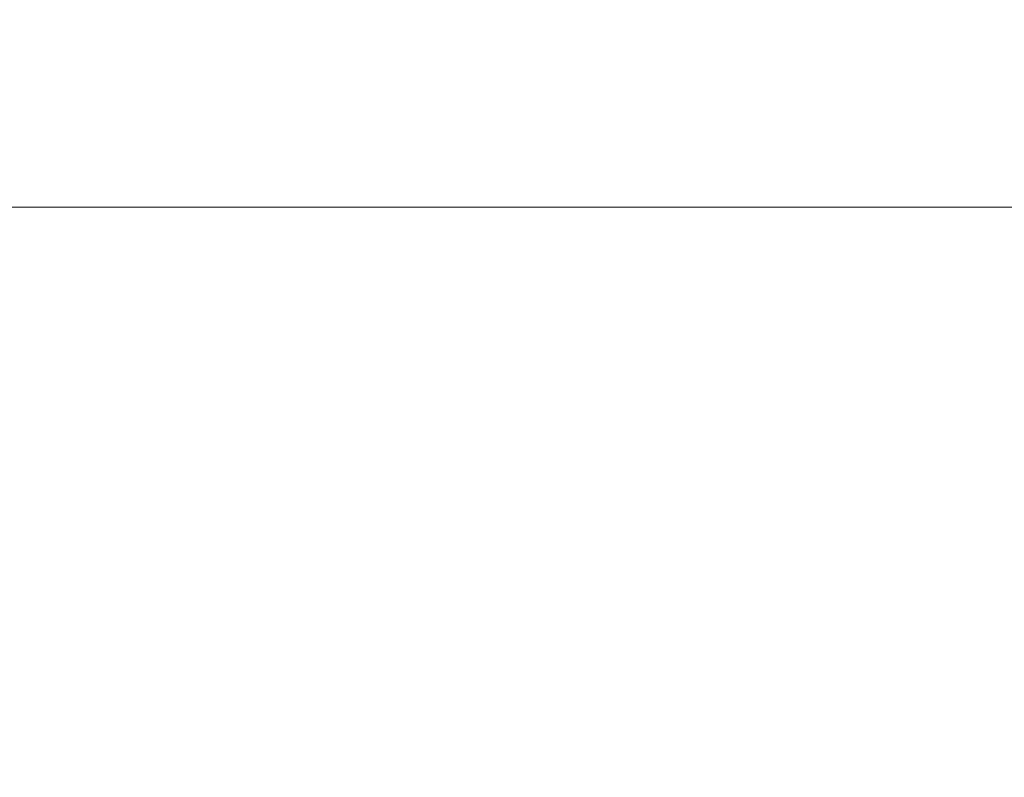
# Model space of a CAD drawing. Header units: millimetres. Extents: x -140 to 132, y -133 to 1091.
# Tile 86 of 144: x -25 to -11, y 967 to 979. Entities that reach past the tile are written whole.
import ezdxf

# ---------------------------------------------------------------- set-up
doc = ezdxf.new("R2010")
doc.units = ezdxf.units.MM
doc.layers.add('M-520-M_DRAINAGE_FW', color=2, linetype='Continuous', lineweight=30)

# ---------------------------------------------------------------- blocks, each defined once
blk = doc.blocks.new('FFAS9088-100500BC0 - Neo Modern 3-Way Rain Shower Kits _ECO_-4362-3D View 1')
at = {"layer": 'M-520-M_DRAINAGE_FW', "lineweight": 9}
mesh = blk.add_polyface(dxfattribs=at)
corners = [(0, 979.169, 457.699), (-33.86, 979.169, 451.729), (-63.635, 979.169, 434.538), (-85.736, 979.169, 408.2), (-97.495, 979.169, 375.891), (-97.495, 979.169, 341.509), (-85.736, 979.169, 309.2), (-63.635, 979.169, 282.862), (-33.86, 979.169, 265.671), (0, 979.169, 259.701), (0, 975.869, 259.701), (-33.86, 975.869, 265.671), (-63.635, 975.869, 282.862), (-85.736, 975.869, 309.2), (-97.495, 975.869, 341.509), (-97.495, 975.869, 375.891), (-85.736, 975.869, 408.2), (-63.635, 975.869, 434.538), (-33.86, 975.869, 451.729), (0, 975.869, 457.699)]
mesh.append_faces([[corners[k] for k in face] for face in [(6, 13, 14, 5), (7, 12, 13, 6), (8, 11, 12, 7), (5, 14, 15, 4), (4, 15, 16, 3), (2, 17, 18, 1), (3, 16, 17, 2)]], dxfattribs={"vtx0": -1, "vtx2": -1})
mesh.append_faces([[corners[k] for k in face] for face in [(9, 10, 11, 8)]], dxfattribs={"vtx2": -1})
mesh.append_faces([[corners[k] for k in face] for face in [(18, 19, 0, 1)]], dxfattribs={"vtx3": -1})
mesh = blk.add_polyface(dxfattribs=at)
corners = [(100, 975.869, 258.7), (-100, 975.869, 258.7), (-100, 975.869, 458.7), (100, 975.869, 458.7)]
mesh.append_faces([[corners[k] for k in face] for face in [(2, 3, 0, 1)]])
mesh = blk.add_polyface(dxfattribs=at)
corners = [(-100, 975.869, 258.7), (100, 975.869, 258.7), (100, 958.869, 258.7), (-100, 958.869, 258.7)]
mesh.append_faces([[corners[k] for k in face] for face in [(0, 1, 2, 3)]])
mesh = blk.add_polyface(dxfattribs=at)
corners = [(100, 975.869, 458.7), (-100, 975.869, 458.7), (-100, 958.869, 458.7), (100, 958.869, 458.7)]
mesh.append_faces([[corners[k] for k in face] for face in [(0, 1, 2, 3)]])
mesh = blk.add_polyface(dxfattribs=at)
corners = [(0, 975.869, 457.699), (-33.86, 975.869, 451.729), (-63.635, 975.869, 434.538), (-85.736, 975.869, 408.2), (-97.495, 975.869, 375.891), (-97.495, 975.869, 341.509), (-85.736, 975.869, 309.2), (-63.635, 975.869, 282.862), (-33.86, 975.869, 265.671), (0, 975.869, 259.701), (0, 975.869, 358.7)]
mesh.append_faces([[corners[k] for k in face] for face in [(10, 1, 2, 3), (10, 3, 4, 5), (10, 5, 6, 7)]], dxfattribs={"vtx0": -1, "vtx3": -1})
mesh.append_faces([[corners[k] for k in face] for face in [(10, 0, 1), (8, 9, 10, 7)]], dxfattribs={"vtx2": -1})

msp = doc.modelspace()

# ---------------------------------------------------------------- block references
at = {"layer": 'M-520-M_DRAINAGE_FW', "lineweight": 9}
msp.add_blockref('FFAS9088-100500BC0 - Neo Modern 3-Way Rain Shower Kits _ECO_-4362-3D View 1', (0, 0), dxfattribs=at)

doc.saveas('drawing.dxf')
